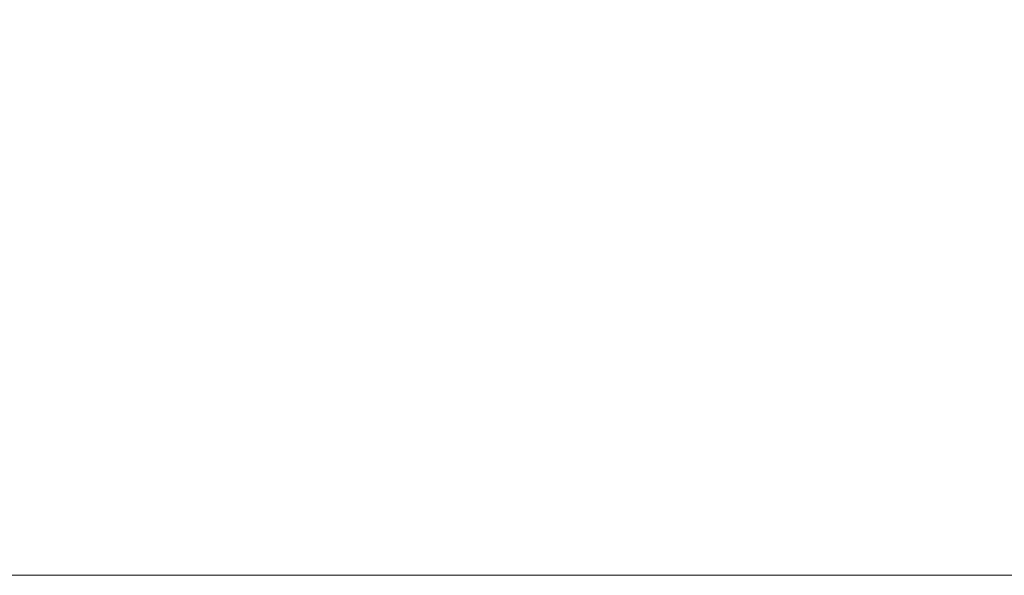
# Model space of a CAD drawing. Extents: x 0 to 1583, y 0 to 252.
# Tile 3 of 10: x 132 to 252, y 0 to 68. Entities that reach past the tile are written whole.
import ezdxf

# ---------------------------------------------------------------- set-up
doc = ezdxf.new("R2010")
doc.units = 0
doc.header["$MEASUREMENT"] = 0
doc.layers.add('B_ANNO_NOPLOT', color=47, linetype='Continuous', lineweight=18, plot=False)

# ---------------------------------------------------------------- blocks, each defined once
blk = doc.blocks.new('*U255')
at = {"layer": 'B_ANNO_NOPLOT', "flags": 128}
blk.add_lwpolyline([(0, 0), (0, 252), (323.9277, 252), (323.9277, 238.8552), (378, 238.8552), (378, 40.4996), (316.5708, 40.4996), (316.5708, 0)], close=True, dxfattribs=at)

msp = doc.modelspace()

# ---------------------------------------------------------------- block references
msp.add_blockref('*U255', (0, 0))

doc.saveas('drawing.dxf')
